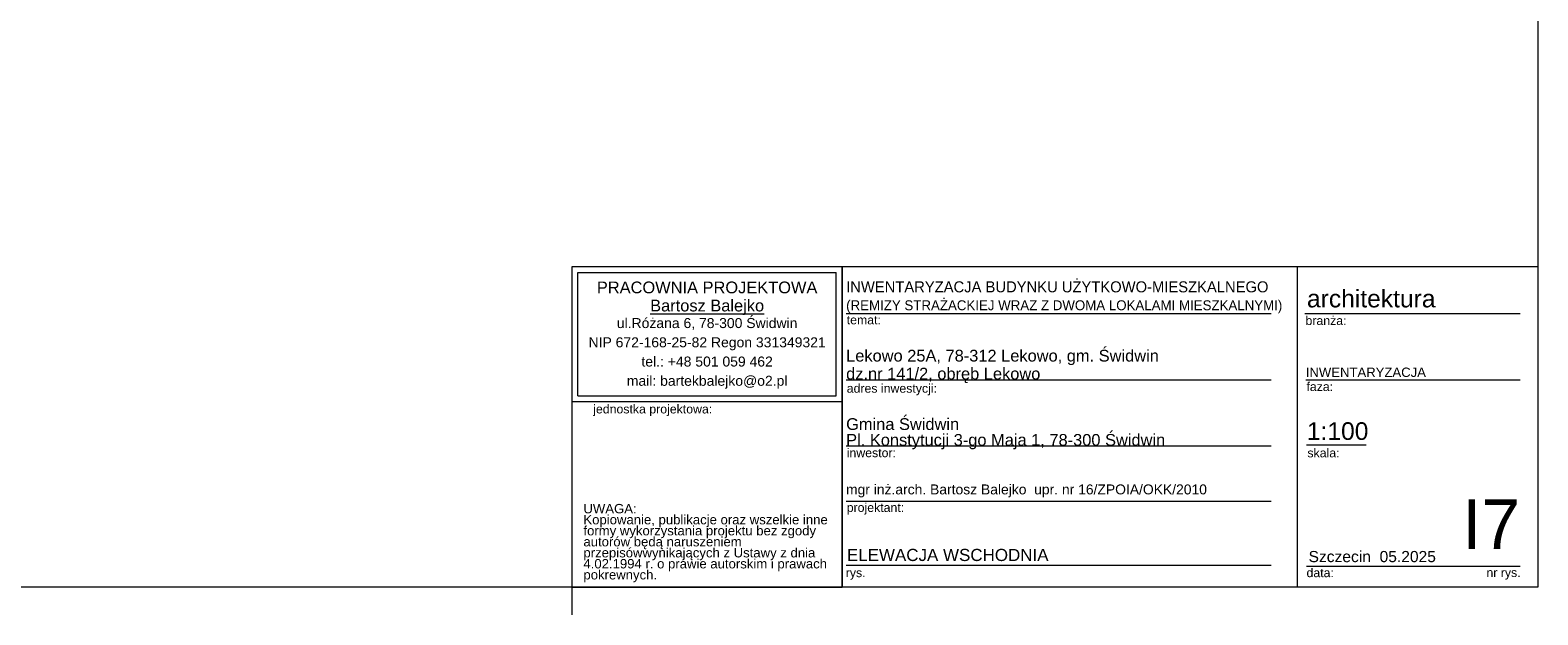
# Model space of a CAD drawing. Extents: x -686885 to -413214, y -23370 to 153194.
# Tile 59 of 145: x -497544 to -470223, y -23370 to -12774. Entities that reach past the tile are written whole.
import ezdxf

# ---------------------------------------------------------------- set-up
doc = ezdxf.new("R2010")
doc.units = 0
doc.header["$MEASUREMENT"] = 0
for name, color, linetype, lineweight in [('ARCH TABELA_Nr_Pióra__1', 7, 'Continuous', 25), ('ARCH TABELA_Nr_Pióra__21', 7, 'Continuous', 9), ('ARCH TABELA_Nr_Pióra__7', 7, 'Continuous', 13)]:
    doc.layers.add(name, color=color, linetype=linetype, lineweight=lineweight)
doc.styles.add('GENERATED_STYLE_6', font='txt')
doc.styles.add('GENERATED_STYLE_7', font='arial.ttf')
doc.styles.add('GENERATED_STYLE_8', font='arial.ttf')
doc.styles.add('GENERATED_STYLE_9', font='arial.ttf')

msp = doc.modelspace()

# ---------------------------------------------------------------- linework, layer by layer
at = {"layer": 'ARCH TABELA_Nr_Pióra__21', "linetype": 'Continuous'}
for p, q in [((-470223.3, 5580.4), (-470223.3, -22869.6)), ((-470223.3, 5580.4), (-470223.3, -22869.6)), ((-487723.3, -22869.6), (-487723.3, -17058.4)), ((-487723.3, -17058.4), (-482829.7, -17058.4)), ((-487723.3, -19505.3), (-487723.3, -17058.4)), ((-487723.3, -17058.4), (-470223.3, -17058.4)), ((-487616.9, -17164.8), (-482936.1, -17164.8)), ((-487616.9, -19398.9), (-487616.9, -17164.8)), ((-482936.1, -19398.9), (-482936.1, -17164.8)), ((-482829.7, -17058.4), (-482829.7, -22869.6)), ((-482829.7, -19505.3), (-482829.7, -17058.4)), ((-474585, -17058.4), (-474585, -22869.6)), ((-470223.3, -17058.4), (-470223.3, -22869.6)), ((-482829.7, -22869.6), (-482829.7, -17458.4)), ((-482757.5, -17908.4), (-475057.7, -17908.4)), ((-474445.7, -17908.4), (-470546.4, -17908.4)), ((-482757.5, -19108.4), (-475057.7, -19108.4)), ((-474428.3, -19108.4), (-470546.4, -19108.4)), ((-487723.3, -19505.3), (-482829.7, -19505.3)), ((-487616.9, -19398.9), (-482936.1, -19398.9)), ((-482757.5, -20308.4), (-475057.7, -20308.4)), ((-474416.5, -20291.1), (-473336.8, -20291.1)), ((-482757.5, -21308.4), (-475057.7, -21308.4)), ((-482757.5, -22469.6), (-475057.7, -22469.6)), ((-474416.5, -22487.2), (-472134.7, -22487.2)), ((-472134.7, -22487.2), (-470546.4, -22487.2)), ((-470223.3, -22869.6), (-510973.3, -22869.6)), ((-470223.3, -22869.6), (-510973.3, -22869.6)), ((-487723.3, -23369.6), (-487723.3, -22869.6)), ((-487723.3, -23369.6), (-487723.3, -22869.6)), ((-487723.3, -22869.6), (-482829.7, -22869.6)), ((-470223.3, -22869.6), (-482829.7, -22869.6))]:
    msp.add_line(p, q, dxfattribs=at)

# ---------------------------------------------------------------- texts
at = {"layer": 'ARCH TABELA_Nr_Pióra__1', "linetype": 'Continuous', "insert": (-482757.5, -17903.7), "char_height": 200, "attachment_point": 7, "line_spacing_factor": 1.031617, "style": 'GENERATED_STYLE_6'}
msp.add_mtext('{\\pt22543.4;INWENTARYZACJA BUDYNKU UŻYTKOWO-MIESZKALNEGO\\P\\pt22543.4;\\H0.900000x;(REMIZY STRAŻACKIEJ WRAZ Z DWOMA LOKALAMI MIESZKALNYMI)}', dxfattribs=at)
at = {"layer": 'ARCH TABELA_Nr_Pióra__1', "linetype": 'Continuous', "insert": (-482743.7, -22174.2), "char_height": 220, "attachment_point": 1, "style": 'GENERATED_STYLE_9'}
msp.add_mtext('{ELEWACJA WSCHODNIA}', dxfattribs=at)
at = {"layer": 'ARCH TABELA_Nr_Pióra__21', "linetype": 'Continuous', "insert": (-482757.5, -20369.7), "char_height": 212.766, "attachment_point": 7, "line_spacing_factor": 0.807442, "style": 'GENERATED_STYLE_7'}
msp.add_mtext('{Gmina Świdwin\\PPl. Konstytucji 3-go Maja 1, 78-300 Świdwin}', dxfattribs=at)
at = {"layer": 'ARCH TABELA_Nr_Pióra__7', "linetype": 'Continuous', "char_height": 212.766}
for s, insert, attachment_point, line_spacing_factor, style in [('{PRACOWNIA PROJEKTOWA\\P\\LBartosz Balejko}', (-485276.5, -17329.8), 2, 0.926719, 'GENERATED_STYLE_8'), ('{Lekowo 25A, 78-312 Lekowo, gm. Świdwin\\Pdz.nr 141/2, obręb Lekowo}', (-482757.5, -19169.7), 7, 0.918867, 'GENERATED_STYLE_7')]:
    msp.add_mtext(s, dxfattribs=dict(at, insert=insert, attachment_point=attachment_point, line_spacing_factor=line_spacing_factor, style=style))
at = {"layer": 'ARCH TABELA_Nr_Pióra__7', "linetype": 'Continuous', "style": 'GENERATED_STYLE_7'}
for s, insert, char_height, attachment_point in [('{architektura}', (-474407, -17478.8), 319.16, 1), ('{temat:}', (-482746.8, -17944.9), 159.58, 1), ('{branża:}', (-474433.9, -17957.2), 159.58, 1), ('{INWENTARYZACJA}', (-474428.3, -18888.7), 170, 1), ('{adres inwestycji:}', (-482746.8, -19184.6), 159.58, 1), ('{faza:}', (-474416.5, -19153.5), 159.58, 1), ('{jednostka projektowa:}', (-487340.4, -19559.9), 159.58, 1), ('{1:100}', (-474409.1, -19879.9), 319.16, 1), ('{inwestor:}', (-482746.8, -20353.5), 159.58, 1), ('{skala:}', (-474398.8, -20355.4), 159.58, 1), ('{mgr inż.arch. Bartosz Balejko  upr. nr 16/ZPOIA/OKK/2010}', (-482759.7, -21006.6), 180, 1), ('{I7}', (-470546.4, -21278.6), 900, 3), ('{projektant:}', (-482746.8, -21344.9), 159.58, 1), ('{Szczecin  05.2025}', (-474377.8, -22212.3), 202.128, 1), ('{rys.}', (-482764.7, -22526.8), 159.58, 1), ('{data:}', (-474415.1, -22526.8), 159.58, 1), ('{nr rys.}', (-471154.3, -22523.7), 159.58, 1)]:
    msp.add_mtext(s, dxfattribs=dict(at, insert=insert, char_height=char_height, attachment_point=attachment_point))
for s, insert, char_height, width, attachment_point, line_spacing_factor in [('{ul.Różana 6, 78-300 Świdwin\\PNIP 672-168-25-82 Regon 331349321\\Ptel.: +48 501 059 462\\Pmail: bartekbalejko@o2.pl}', (-485276.5, -17991.7), 180.852, 4680.851, 2, 1.156383), ('{UWAGA:\\PKopiowanie, publikacje oraz wszelkie inne formy wykorzystania projektu bez zgody autorów będą naruszeniem przepisówwynikających z Ustawy z dnia 4.02.1994 r. o prawie autorskim i prawach pokrewnych.}', (-487518.2, -21359.9), 170.2128, 4483.408, 1, 0.703415)]:
    msp.add_mtext(s, dxfattribs=dict(at, insert=insert, char_height=char_height, width=width, attachment_point=attachment_point, line_spacing_factor=line_spacing_factor))

doc.saveas('drawing.dxf')
